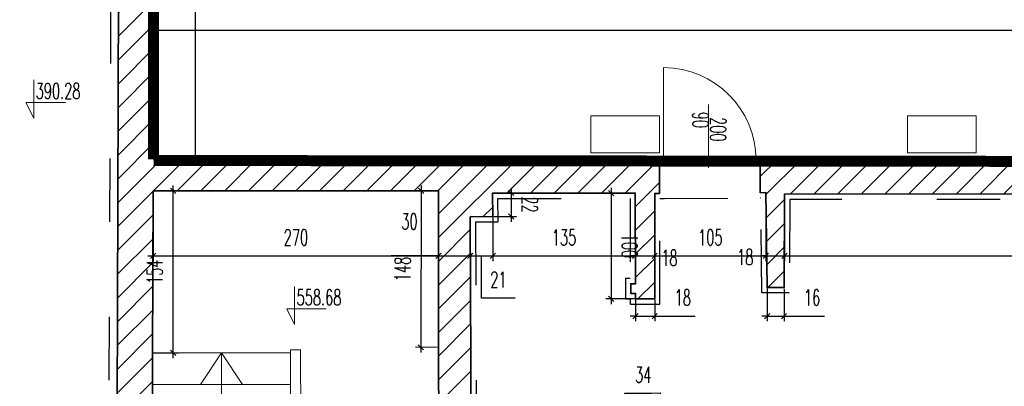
# Model space of a CAD drawing. Header units: millimetres. Extents: x 19887 to 192597, y -14203 to 39042.
# Tile 78 of 256: x 35791 to 37134, y -10352 to -9852. Entities that reach past the tile are written whole.
import ezdxf

# ---------------------------------------------------------------- set-up
doc = ezdxf.new("R2010")
doc.units = ezdxf.units.MM
doc.linetypes.add('ACAD_ISO03W100', pattern=[30, 12, -18])
doc.linetypes.add('DASHED2', pattern=[9.525, 6.35, -3.175])
doc.layers.get('Defpoints').update_dxf_attribs({"color": 4})
for name, color, linetype in [('A_DBA-RAMKI', 6, 'Continuous'), ('Sufit podwieszany', 252, 'Continuous'), ('Wymiarowanie', 3, 'Continuous'), ('Wypełnienie', 252, 'Continuous')]:
    doc.layers.add(name, color=color, linetype=linetype)
for name, color, linetype, lineweight in [('Basen_rzut_poziom_1_obrys', 252, 'Continuous', 35), ('Drzwi', 2, 'Continuous', 5), ('koty wysokościowe', 252, 'Continuous', 0), ('Schody', 252, 'Continuous', 5)]:
    doc.layers.add(name, color=color, linetype=linetype, lineweight=lineweight)
doc.styles.add('ROMANS', font='romans.shx', dxfattribs={"width": 0.6})
doc.styles.get("Standard").update_dxf_attribs({"font": 'arial.ttf'})
doc.dimstyles.new('000001FB70622F18', dxfattribs={"dimtxt": 20, "dimasz": 5, "dimexe": 5, "dimexo": 1, "dimgap": 20, "dimtad": 1, "dimtoh": 1, "dimdec": 0, "dimtxsty": 'Standard', "dimblk": 'OBLIQUE', "dimcen": 0, "dimdle": 5, "dimclrd": 252, "dimclre": 252, "dimclrt": 252, "dimadec": 0, "dimazin": 0, "dimtfac": 1, "dimtdec": 0, "dimtmove": 0, "dimatfit": 3, "dimldrblk": 'OBLIQUE', "dimfxl": 150, "dimfxlon": 1, "dimlwd": 25, "dimlwe": 25, "dimarcsym": 1})
pattern_1 = [(45, (-31599.654, -23084.227), (-11.22532, 11.22532), [])]

# ---------------------------------------------------------------- blocks, each defined once
blk = doc.blocks.new('_Oblique')
at = {"color": 0, "linetype": 'ByBlock', "lineweight": -2}
blk.add_line((-0.5, -0.5), (0.5, 0.5), dxfattribs=at)
blk = doc.blocks.new('*D594')
at = {"layer": 'Defpoints', "color": 0}
for p in [(-189.64, -3819.9), (80.7, -3819.9), (80.7, -3881.63)]:
    blk.add_point(p, dxfattribs=at)
at = {"layer": 'Wymiarowanie', "color": 252, "linetype": 'Continuous', "lineweight": 25}
for p, q in [((-189.64, -3820.9), (-189.64, -3886.63)), ((80.7, -3820.9), (80.7, -3886.63)), ((-194.64, -3881.63), (85.7, -3881.63))]:
    blk.add_line(p, q, dxfattribs=at)
at = {"layer": 'Wymiarowanie', "color": 252, "linetype": 'ByBlock', "lineweight": 25, "xscale": 5, "yscale": 5, "zscale": 5, "rotation": 180}
blk.add_blockref('_Oblique', (-189.64, -3881.63), dxfattribs=at)
at = {"layer": 'Wymiarowanie', "color": 252, "linetype": 'ByBlock', "lineweight": 25, "xscale": 5, "yscale": 5, "zscale": 5}
blk.add_blockref('_Oblique', (80.7, -3881.63), dxfattribs=at)
at = {"layer": 'Wymiarowanie', "color": 252, "insert": (-54.47, -3864.13), "char_height": 15, "attachment_point": 5, "style": 'ROMANS'}
blk.add_mtext('270', dxfattribs=at)
blk = doc.blocks.new('*D595')
at = {"layer": 'Defpoints', "color": 0}
for p in [(80.7, -3819.9), (110.69, -3844.47), (110.69, -3881.63)]:
    blk.add_point(p, dxfattribs=at)
at = {"layer": 'Wymiarowanie', "color": 252, "linetype": 'Continuous', "lineweight": 25}
for p, q in [((80.7, -3820.9), (80.7, -3886.63)), ((110.69, -3845.47), (110.69, -3886.63)), ((80.7, -3881.63), (35.83, -3881.63)), ((75.7, -3881.63), (115.69, -3881.63))]:
    blk.add_line(p, q, dxfattribs=at)
at = {"layer": 'Wymiarowanie', "color": 252, "linetype": 'ByBlock', "lineweight": 25, "xscale": 5, "yscale": 5, "zscale": 5, "rotation": 180}
blk.add_blockref('_Oblique', (80.7, -3881.63), dxfattribs=at)
at = {"layer": 'Wymiarowanie', "color": 252, "linetype": 'ByBlock', "lineweight": 25, "xscale": 5, "yscale": 5, "zscale": 5}
blk.add_blockref('_Oblique', (110.69, -3881.63), dxfattribs=at)
at = {"layer": 'Wymiarowanie', "color": 252, "insert": (53.11, -3849.02), "char_height": 15, "attachment_point": 5, "style": 'ROMANS'}
blk.add_mtext('30', dxfattribs=at)
blk = doc.blocks.new('*D598')
at = {"layer": 'Defpoints', "color": 0}
for p in [(110.69, -3844.47), (132.02, -3844.34), (132.02, -3881.63)]:
    blk.add_point(p, dxfattribs=at)
at = {"layer": 'Wymiarowanie', "color": 252, "linetype": 'Continuous', "lineweight": 25}
for p, q in [((110.69, -3845.47), (110.69, -3886.63)), ((132.02, -3845.34), (132.02, -3886.63)), ((105.69, -3881.63), (137.02, -3881.63)), ((121.35, -3921.63), (121.35, -3881.63)), ((153.35, -3921.63), (121.35, -3921.63))]:
    blk.add_line(p, q, dxfattribs=at)
at = {"layer": 'Wymiarowanie', "color": 252, "linetype": 'ByBlock', "lineweight": 25, "xscale": 5, "yscale": 5, "zscale": 5, "rotation": 180}
blk.add_blockref('_Oblique', (110.69, -3881.63), dxfattribs=at)
at = {"layer": 'Wymiarowanie', "color": 252, "linetype": 'ByBlock', "lineweight": 25, "xscale": 5, "yscale": 5, "zscale": 5}
blk.add_blockref('_Oblique', (132.02, -3881.63), dxfattribs=at)
at = {"layer": 'Wymiarowanie', "color": 252, "insert": (137.35, -3904.13), "char_height": 15, "attachment_point": 5, "style": 'ROMANS'}
blk.add_mtext('21', dxfattribs=at)
blk = doc.blocks.new('*D599')
at = {"layer": 'Defpoints', "color": 0}
for p in [(267.08, -3822.1), (132.02, -3844.34), (267.08, -3881.63)]:
    blk.add_point(p, dxfattribs=at)
at = {"layer": 'Wymiarowanie', "color": 252, "linetype": 'Continuous', "lineweight": 25}
for p, q in [((267.08, -3823.1), (267.08, -3886.63)), ((132.02, -3845.34), (132.02, -3886.63)), ((127.02, -3881.63), (272.08, -3881.63))]:
    blk.add_line(p, q, dxfattribs=at)
at = {"layer": 'Wymiarowanie', "color": 252, "linetype": 'ByBlock', "lineweight": 25, "xscale": 5, "yscale": 5, "zscale": 5, "rotation": 180}
blk.add_blockref('_Oblique', (132.02, -3881.63), dxfattribs=at)
at = {"layer": 'Wymiarowanie', "color": 252, "linetype": 'ByBlock', "lineweight": 25, "xscale": 5, "yscale": 5, "zscale": 5}
blk.add_blockref('_Oblique', (267.08, -3881.63), dxfattribs=at)
at = {"layer": 'Wymiarowanie', "color": 252, "insert": (199.55, -3864.13), "char_height": 15, "attachment_point": 5, "style": 'ROMANS'}
blk.add_mtext('135', dxfattribs=at)
blk = doc.blocks.new('*D600')
at = {"layer": 'Defpoints', "color": 0}
for p in [(267.08, -3822.1), (285.44, -3822.39), (285.44, -3881.63)]:
    blk.add_point(p, dxfattribs=at)
at = {"layer": 'Wymiarowanie', "color": 252, "linetype": 'Continuous', "lineweight": 25}
for p, q in [((267.08, -3823.1), (267.08, -3886.63)), ((285.44, -3823.39), (285.44, -3886.63)), ((262.08, -3881.63), (290.44, -3881.63)), ((267.08, -3881.63), (262.08, -3881.63)), ((285.44, -3881.63), (290.44, -3881.63))]:
    blk.add_line(p, q, dxfattribs=at)
at = {"layer": 'Wymiarowanie', "color": 252, "linetype": 'ByBlock', "lineweight": 25, "xscale": 5, "yscale": 5, "zscale": 5}
blk.add_blockref('_Oblique', (267.08, -3881.63), dxfattribs=at)
at = {"layer": 'Wymiarowanie', "color": 252, "linetype": 'ByBlock', "lineweight": 25, "xscale": 5, "yscale": 5, "zscale": 5, "rotation": 180}
blk.add_blockref('_Oblique', (285.44, -3881.63), dxfattribs=at)
at = {"layer": 'Wymiarowanie', "color": 252, "insert": (299.37, -3883.45), "char_height": 15, "attachment_point": 5, "style": 'ROMANS'}
blk.add_mtext('18', dxfattribs=at)
blk = doc.blocks.new('*D601')
at = {"layer": 'Defpoints', "color": 0}
for p in [(285.44, -3822.39), (390.83, -3821.6), (390.83, -3881.63)]:
    blk.add_point(p, dxfattribs=at)
at = {"layer": 'Wymiarowanie', "color": 252, "linetype": 'Continuous', "lineweight": 25}
for p, q in [((285.44, -3823.39), (285.44, -3886.63)), ((390.83, -3822.6), (390.83, -3886.63)), ((280.44, -3881.63), (395.83, -3881.63))]:
    blk.add_line(p, q, dxfattribs=at)
at = {"layer": 'Wymiarowanie', "color": 252, "linetype": 'ByBlock', "lineweight": 25, "xscale": 5, "yscale": 5, "zscale": 5, "rotation": 180}
blk.add_blockref('_Oblique', (285.44, -3881.63), dxfattribs=at)
at = {"layer": 'Wymiarowanie', "color": 252, "linetype": 'ByBlock', "lineweight": 25, "xscale": 5, "yscale": 5, "zscale": 5}
blk.add_blockref('_Oblique', (390.83, -3881.63), dxfattribs=at)
at = {"layer": 'Wymiarowanie', "color": 252, "insert": (338.14, -3864.13), "char_height": 15, "attachment_point": 5, "style": 'ROMANS'}
blk.add_mtext('105', dxfattribs=at)
blk = doc.blocks.new('*D603')
at = {"layer": 'Defpoints', "color": 0}
for p in [(390.83, -3821.6), (408.51, -3823.06), (408.51, -3881.63)]:
    blk.add_point(p, dxfattribs=at)
at = {"layer": 'Wymiarowanie', "color": 252, "linetype": 'Continuous', "lineweight": 25}
for p, q in [((390.83, -3822.6), (390.83, -3886.63)), ((408.51, -3824.06), (408.51, -3886.63)), ((385.83, -3881.63), (413.51, -3881.63)), ((390.83, -3881.63), (385.83, -3881.63)), ((408.51, -3881.63), (413.51, -3881.63))]:
    blk.add_line(p, q, dxfattribs=at)
at = {"layer": 'Wymiarowanie', "color": 252, "linetype": 'ByBlock', "lineweight": 25, "xscale": 5, "yscale": 5, "zscale": 5}
blk.add_blockref('_Oblique', (390.83, -3881.63), dxfattribs=at)
at = {"layer": 'Wymiarowanie', "color": 252, "linetype": 'ByBlock', "lineweight": 25, "xscale": 5, "yscale": 5, "zscale": 5, "rotation": 180}
blk.add_blockref('_Oblique', (408.51, -3881.63), dxfattribs=at)
at = {"layer": 'Wymiarowanie', "color": 252, "insert": (371.24, -3882.72), "char_height": 15, "attachment_point": 5, "style": 'ROMANS'}
blk.add_mtext('18', dxfattribs=at)
blk = doc.blocks.new('*D606')
at = {"layer": 'Defpoints', "color": 0}
for p in [(408.51, -3823.06), (1217.59, -3822.83), (1217.59, -3881.63)]:
    blk.add_point(p, dxfattribs=at)
at = {"layer": 'Wymiarowanie', "color": 252, "linetype": 'Continuous', "lineweight": 25}
for p, q in [((408.51, -3824.06), (408.51, -3886.63)), ((1217.59, -3823.83), (1217.59, -3886.63)), ((403.51, -3881.63), (1222.59, -3881.63))]:
    blk.add_line(p, q, dxfattribs=at)
at = {"layer": 'Wymiarowanie', "color": 252, "linetype": 'ByBlock', "lineweight": 25, "xscale": 5, "yscale": 5, "zscale": 5, "rotation": 180}
blk.add_blockref('_Oblique', (408.51, -3881.63), dxfattribs=at)
at = {"layer": 'Wymiarowanie', "color": 252, "linetype": 'ByBlock', "lineweight": 25, "xscale": 5, "yscale": 5, "zscale": 5}
blk.add_blockref('_Oblique', (1217.59, -3881.63), dxfattribs=at)
at = {"layer": 'Wymiarowanie', "color": 252, "insert": (813.05, -3864.13), "char_height": 15, "attachment_point": 5, "style": 'ROMANS'}
blk.add_mtext('809', dxfattribs=at)
blk = doc.blocks.new('*D739')
at = {"layer": 'Defpoints', "color": 0}
for p in [(257.06, -4016.71), (267.56, -4016.85), (267.11, -4050.4)]:
    blk.add_point(p, dxfattribs=at)
at = {"layer": 'Wymiarowanie', "color": 252, "linetype": 'Continuous', "lineweight": 25}
for p, q in [((266.56, -4016.84), (252.06, -4016.65)), ((256.55, -4055.27), (257.06, -4016.71)), ((257.06, -4016.71), (257.12, -4011.71)), ((257.12, -4011.71), (282.12, -4011.71)), ((266.11, -4050.39), (251.61, -4050.2))]:
    blk.add_line(p, q, dxfattribs=at)
at = {"layer": 'Wymiarowanie', "color": 252, "linetype": 'ByBlock', "lineweight": 25, "xscale": 5, "yscale": 5, "zscale": 5}
for p, rotation in [((257.06, -4016.71), 89.23897459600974), ((256.61, -4050.27), 269.2389745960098)]:
    blk.add_blockref('_Oblique', p, dxfattribs=dict(at, rotation=rotation))
at = {"layer": 'Wymiarowanie', "color": 252, "insert": (274.62, -3994.21), "char_height": 15, "attachment_point": 5, "style": 'ROMANS'}
blk.add_mtext('34', dxfattribs=at)
blk = doc.blocks.new('*D742')
at = {"layer": 'Defpoints', "color": 0}
for p in [(267.08, -3822.1), (244.26, -3922.36), (267.26, -3922.32)]:
    blk.add_point(p, dxfattribs=at)
at = {"layer": 'Wymiarowanie', "color": 252, "linetype": 'Continuous', "lineweight": 25}
for p, q in [((266.08, -3822.1), (239.08, -3822.15)), ((244.07, -3817.14), (244.27, -3927.36)), ((266.26, -3922.32), (239.26, -3922.37))]:
    blk.add_line(p, q, dxfattribs=at)
at = {"layer": 'Wymiarowanie', "color": 252, "linetype": 'ByBlock', "lineweight": 25, "xscale": 5, "yscale": 5, "zscale": 5}
for p, rotation in [((244.08, -3822.14), 90.10390220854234), ((244.26, -3922.36), 270.1039022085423)]:
    blk.add_blockref('_Oblique', p, dxfattribs=dict(at, rotation=rotation))
at = {"layer": 'Wymiarowanie', "color": 252, "insert": (261.67, -3872.22), "char_height": 15, "attachment_point": 5, "rotation": 270.1039, "style": 'ROMANS'}
blk.add_mtext('100', dxfattribs=at)
blk = doc.blocks.new('*D743')
at = {"layer": 'Defpoints', "color": 0}
for p in [(131.89, -3822.1), (132.03, -3844.34), (149.56, -3844.23)]:
    blk.add_point(p, dxfattribs=at)
at = {"layer": 'Wymiarowanie', "color": 252, "linetype": 'Continuous', "lineweight": 25}
for p, q in [((132.89, -3822.1), (154.42, -3821.96)), ((149.39, -3816.99), (149.59, -3849.23)), ((133.03, -3844.33), (154.56, -3844.2))]:
    blk.add_line(p, q, dxfattribs=at)
at = {"layer": 'Wymiarowanie', "color": 252, "linetype": 'ByBlock', "lineweight": 25, "xscale": 5, "yscale": 5, "zscale": 5}
for p, rotation in [((149.42, -3821.99), 90.35131441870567), ((149.56, -3844.23), 270.3513144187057)]:
    blk.add_blockref('_Oblique', p, dxfattribs=dict(at, rotation=rotation))
at = {"layer": 'Wymiarowanie', "color": 252, "insert": (166.99, -3833), "char_height": 15, "attachment_point": 5, "rotation": 270.35131, "style": 'ROMANS'}
blk.add_mtext('22', dxfattribs=at)
blk = doc.blocks.new('*D744')
at = {"layer": 'Defpoints', "color": 0}
for p in [(80.7, -3819.9), (63.92, -3968.2), (80.36, -3968.24)]:
    blk.add_point(p, dxfattribs=at)
at = {"layer": 'Wymiarowanie', "color": 252, "linetype": 'Continuous', "lineweight": 25}
for p, q in [((64.27, -3814.86), (63.91, -3973.2)), ((79.7, -3819.9), (59.26, -3819.85)), ((79.36, -3968.24), (58.92, -3968.19))]:
    blk.add_line(p, q, dxfattribs=at)
at = {"layer": 'Wymiarowanie', "color": 252, "linetype": 'ByBlock', "lineweight": 25, "xscale": 5, "yscale": 5, "zscale": 5}
for p, rotation in [((64.26, -3819.86), 89.86940026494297), ((63.92, -3968.2), 269.869400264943)]:
    blk.add_blockref('_Oblique', p, dxfattribs=dict(at, rotation=rotation))
at = {"layer": 'Wymiarowanie', "color": 252, "insert": (46.59, -3893.99), "char_height": 15, "attachment_point": 5, "rotation": 89.8694, "style": 'ROMANS'}
blk.add_mtext('148', dxfattribs=at)
blk = doc.blocks.new('*D972')
at = {"layer": 'Defpoints', "color": 0}
for p in [(267.26, -3922.32), (285.44, -3922.32), (285.44, -3938.58)]:
    blk.add_point(p, dxfattribs=at)
at = {"layer": 'Wymiarowanie', "color": 252, "linetype": 'Continuous', "lineweight": 25}
for p, q in [((267.26, -3923.32), (267.26, -3943.58)), ((285.44, -3923.32), (285.44, -3943.58)), ((267.26, -3938.58), (262.26, -3938.58)), ((267.26, -3938.58), (285.44, -3938.58)), ((285.44, -3938.58), (323.72, -3938.58))]:
    blk.add_line(p, q, dxfattribs=at)
at = {"layer": 'Wymiarowanie', "color": 252, "linetype": 'ByBlock', "lineweight": 25, "xscale": 5, "yscale": 5, "zscale": 5}
blk.add_blockref('_Oblique', (267.26, -3938.58), dxfattribs=at)
at = {"layer": 'Wymiarowanie', "color": 252, "linetype": 'ByBlock', "lineweight": 25, "xscale": 5, "yscale": 5, "zscale": 5, "rotation": 180}
blk.add_blockref('_Oblique', (285.44, -3938.58), dxfattribs=at)
at = {"layer": 'Wymiarowanie', "color": 252, "insert": (312.08, -3921.08), "char_height": 15, "attachment_point": 5, "style": 'ROMANS'}
blk.add_mtext('18', dxfattribs=at)
blk = doc.blocks.new('*D974')
at = {"layer": 'Defpoints', "color": 0}
for p in [(391.95, -3911.6), (407.97, -3911.69), (407.97, -3938.58)]:
    blk.add_point(p, dxfattribs=at)
at = {"layer": 'Wymiarowanie', "color": 252, "linetype": 'Continuous', "lineweight": 25}
for p, q in [((391.95, -3912.6), (391.95, -3943.58)), ((407.97, -3912.69), (407.97, -3943.58)), ((391.95, -3938.58), (386.95, -3938.58)), ((391.95, -3938.58), (407.97, -3938.58)), ((407.97, -3938.58), (446.26, -3938.58))]:
    blk.add_line(p, q, dxfattribs=at)
at = {"layer": 'Wymiarowanie', "color": 252, "linetype": 'ByBlock', "lineweight": 25, "xscale": 5, "yscale": 5, "zscale": 5}
blk.add_blockref('_Oblique', (391.95, -3938.58), dxfattribs=at)
at = {"layer": 'Wymiarowanie', "color": 252, "linetype": 'ByBlock', "lineweight": 25, "xscale": 5, "yscale": 5, "zscale": 5, "rotation": 180}
blk.add_blockref('_Oblique', (407.97, -3938.58), dxfattribs=at)
at = {"layer": 'Wymiarowanie', "color": 252, "insert": (434.62, -3921.08), "char_height": 15, "attachment_point": 5, "style": 'ROMANS'}
blk.add_mtext('16', dxfattribs=at)
blk = doc.blocks.new('*D1017')
at = {"layer": 'Defpoints', "color": 0}
for p in [(3082.33, -3667.74), (-188.6, -3790.87), (3082.33, -3793.38)]:
    blk.add_point(p, dxfattribs=at)
at = {"layer": 'Wymiarowanie', "color": 252, "linetype": 'Continuous', "lineweight": 25}
for p, q in [((-188.6, -3789.87), (-188.6, -3662.74)), ((3082.33, -3792.38), (3082.33, -3662.74)), ((-193.6, -3667.74), (3087.33, -3667.74))]:
    blk.add_line(p, q, dxfattribs=at)
at = {"layer": 'Wymiarowanie', "color": 252, "linetype": 'ByBlock', "lineweight": 25, "xscale": 5, "yscale": 5, "zscale": 5, "rotation": 180}
blk.add_blockref('_Oblique', (-188.6, -3667.74), dxfattribs=at)
at = {"layer": 'Wymiarowanie', "color": 252, "linetype": 'ByBlock', "lineweight": 25, "xscale": 5, "yscale": 5, "zscale": 5}
blk.add_blockref('_Oblique', (3082.33, -3667.74), dxfattribs=at)
at = {"layer": 'Wymiarowanie', "color": 252, "insert": (1446.86, -3650.24), "char_height": 15, "attachment_point": 5, "style": 'ROMANS'}
blk.add_mtext('3271', dxfattribs=at)
blk = doc.blocks.new('*D1013')
at = {"layer": 'Defpoints', "color": 0}
for p in [(-189.64, -1975.4), (-149.5, -1975.4), (-188.6, -3790.87)]:
    blk.add_point(p, dxfattribs=at)
at = {"layer": 'Wymiarowanie', "color": 252, "linetype": 'Continuous', "lineweight": 25}
for p, q in [((-188.64, -1975.4), (-144.5, -1975.4)), ((-149.5, -3795.87), (-149.5, -1970.4)), ((-187.6, -3790.87), (-144.5, -3790.87))]:
    blk.add_line(p, q, dxfattribs=at)
at = {"layer": 'Wymiarowanie', "color": 252, "linetype": 'ByBlock', "lineweight": 25, "xscale": 5, "yscale": 5, "zscale": 5}
for p, rotation in [((-149.5, -1975.4), 90.00000000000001), ((-149.5, -3790.87), 270)]:
    blk.add_blockref('_Oblique', p, dxfattribs=dict(at, rotation=rotation))
at = {"layer": 'Wymiarowanie', "color": 252, "insert": (-167, -2883.14), "char_height": 15, "attachment_point": 5, "rotation": 90, "style": 'ROMANS'}
blk.add_mtext('1815', dxfattribs=at)
blk = doc.blocks.new('*D1015')
at = {"layer": 'Defpoints', "color": 0}
for p in [(-189.64, -3819.9), (-170.76, -3819.9), (-190.28, -3973.41)]:
    blk.add_point(p, dxfattribs=at)
at = {"layer": 'Wymiarowanie', "color": 252, "linetype": 'Continuous', "lineweight": 25}
for p, q in [((-170.76, -3978.41), (-170.76, -3814.9)), ((-188.64, -3819.9), (-165.76, -3819.9)), ((-189.28, -3973.41), (-165.76, -3973.41))]:
    blk.add_line(p, q, dxfattribs=at)
at = {"layer": 'Wymiarowanie', "color": 252, "linetype": 'ByBlock', "lineweight": 25, "xscale": 5, "yscale": 5, "zscale": 5}
for p, rotation in [((-170.76, -3819.9), 90.00000000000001), ((-170.76, -3973.41), 270)]:
    blk.add_blockref('_Oblique', p, dxfattribs=dict(at, rotation=rotation))
at = {"layer": 'Wymiarowanie', "color": 252, "insert": (-188.26, -3896.65), "char_height": 15, "attachment_point": 5, "rotation": 90, "style": 'ROMANS'}
blk.add_mtext('154', dxfattribs=at)
blk = doc.blocks.new('G$CF5E15B28')
at = {"layer": 'Wypełnienie'}
h = blk.add_hatch(dxfattribs=at)
h.set_pattern_fill('ANSI31', color=253, scale=5, angle=90)
h.set_pattern_definition(pattern_1)
h.paths.add_polyline_path([(-218.86, -2444.53), (-225.46, -4520.85), (-192.57, -4522.4), (-189.64, -3819.9), (80.7, -3819.9), (80.7, -3790.84), (-188.6, -3790.87), (-188.6, -2444.53)])
h = blk.add_hatch(dxfattribs=at)
h.set_pattern_fill('ANSI31', color=253, scale=5, angle=90)
h.set_pattern_definition(pattern_1)
h.paths.add_polyline_path([(110.69, -3844.47), (132.03, -3844.34), (131.89, -3822.1), (267.08, -3822.1), (267.28, -3907.97), (262.73, -3907.97), (262.73, -3917.17), (267.26, -3917.17), (267.26, -3922.32), (285.44, -3922.32), (285.44, -3822.39), (289.87, -3822.39), (289.87, -3790.87), (80.7, -3790.84), (80.97, -4050.51), (111.5, -4050.49)])
h = blk.add_hatch(dxfattribs=at)
h.set_pattern_fill('ANSI31', color=253, scale=5, angle=90)
h.set_pattern_definition(pattern_1)
h.paths.add_polyline_path([(2527.78, -3792.93), (385.45, -3790.77), (385.45, -3821.86), (390.83, -3821.6), (391.95, -3911.6), (407.97, -3911.6), (408.51, -3823.06), (1217.59, -3822.83), (1217.59, -4029.44), (1060.17, -4028.42), (1060.17, -4064.91), (1091.26, -4064.91), (1091.26, -4043.43), (1216.23, -4043.43), (1216.23, -4063.03), (1229.37, -4063.03), (1229.37, -3822.83), (2344.27, -3822.51), (2342.25, -4063.67), (2467.7, -4063.67), (2464.4, -4396.62), (2455.31, -4396.62), (2455.89, -4416.87), (2453.74, -4416.87), (2453.74, -4424.34), (2581.42, -4423.94), (2581.42, -4414.9), (2578.51, -4414.9), (2579, -4396.25), (2505.98, -4396.25), (2505.68, -4368.36), (2476.63, -4368.67), (2481.49, -4046.88), (2354.27, -4047.21), (2356.87, -3822.5), (2527.78, -3822.31)])
at = {"layer": 'Basen_rzut_poziom_1_obrys', "color": 253, "elevation": 0}
for points in [[(289.87, -3790.82), (-188.6, -3790.87), (-188.6, -2444.53), (-218.86, -2444.53), (-225.46, -4520.85)], [(110.69, -3844.47), (132.02, -3844.34), (131.89, -3822.1), (267.08, -3822.1), (267.28, -3907.97), (262.73, -3907.97), (262.73, -3917.17), (267.26, -3917.17), (267.26, -3922.32), (285.44, -3922.32), (285.44, -3822.39), (289.87, -3822.39), (289.87, -3790.82)], [(385.45, -3821.86), (385.45, -3790.77), (2527.78, -3792.93)], [(-192.57, -4522.4), (-189.64, -3819.9)], [(80.7, -3968.24), (80.7, -3819.9), (-189.64, -3819.9)], [(1060.17, -4028.42), (1217.59, -4029.44), (1217.59, -3822.83), (408.51, -3823.06), (407.97, -3911.6), (391.95, -3911.6), (390.83, -3821.6), (385.45, -3821.86)], [(110.69, -3844.47), (111.5, -4050.49), (267.11, -4050.4), (267.56, -4016.85), (285.68, -4016.56), (285.38, -4050.11), (401.01, -4051.12), (401.01, -4051.12), (401.01, -4068.51), (110.7, -4067.04)], [(80.7, -3968.24), (82.05, -4377.46)]]:
    blk.add_lwpolyline(points, dxfattribs=at)
at = {"layer": 'Drzwi', "color": 253, "elevation": 0}
for points in [[(293.87, -3790.82), (293.87, -3703.24)], [(336.36, -3778.22), (336.36, -3738.22)], [(336.36, -3778.22), (336.36, -3798.22)]]:
    blk.add_lwpolyline(points, dxfattribs=at)
for points in [[(289.87, -3790.82), (293.87, -3790.82), (293.87, -3794.82), (289.87, -3794.82)], [(381.45, -3790.82), (385.45, -3790.82), (385.45, -3794.82), (381.45, -3794.82)]]:
    blk.add_lwpolyline(points, close=True, dxfattribs=at)
at = {"layer": 'Drzwi', "color": 253}
blk.add_arc((293.87, -3790.82, 0), 87.58, 0, 90, dxfattribs=at)
at = {"layer": 'koty wysokościowe', "color": 253, "elevation": 0}
for points in [[(-302.85, -3714.96), (-302.85, -3751.19)], [(-310.35, -3736.19), (-302.85, -3736.19)], [(-302.85, -3751.19), (-310.35, -3736.19)], [(-302.85, -3736.19), (-272.85, -3736.19)], [(-55.71, -3910.45), (-55.71, -3946.68)], [(-63.21, -3931.68), (-55.71, -3931.68)], [(-55.71, -3946.68), (-63.21, -3931.68)], [(-55.71, -3931.68), (-25.71, -3931.68)]]:
    blk.add_lwpolyline(points, dxfattribs=at)
at = {"layer": 'Schody', "color": 253, "elevation": 0}
for points in [[(289.87, -3783.82), (224.87, -3783.82), (224.87, -3748.82), (289.87, -3748.82)], [(589.87, -3783.82), (524.87, -3783.82), (524.87, -3748.82), (589.87, -3748.82)]]:
    blk.add_lwpolyline(points, close=True, dxfattribs=at)
for points in [[(-190.28, -3973.41), (-59.48, -3973.58), (-59.48, -3970.64), (-50.2, -3970.6)], [(-124.88, -4003.54), (-144.88, -4003.54), (-124.88, -3973.49)], [(-125.22, -4136.35), (-124.88, -3973.49)], [(-124.95, -4003.54), (-104.95, -4003.54), (-124.88, -3973.49)], [(-59.48, -3973.58), (-59.48, -4099.11)], [(-50.2, -3970.6), (-50.2, -3970.6), (-48.94, -4231.22)], [(-190.41, -4003.54), (-59.48, -4003.54)]]:
    blk.add_lwpolyline(points, dxfattribs=at)
at = {"layer": 'Sufit podwieszany', "color": 253, "linetype": 'ACAD_ISO03W100', "ltscale": 5, "elevation": 0}
for points in [[(-224.84, -2439.49), (-233.82, -4524.85)], [(115.71, -3849.44), (137.05, -3849.31), (136.92, -3827.1), (262.09, -3827.1), (262.27, -3902.97), (257.73, -3902.97), (257.73, -3922.17), (262.26, -3922.17), (262.26, -3927.32), (290.44, -3927.32), (290.44, -3827.39), (294.87, -3827.39), (385.7, -3826.86)], [(1055.17, -4023.42), (1212.59, -4024.41), (1212.59, -3828.77), (413.48, -3828.06), (412.94, -3916.6), (387.02, -3916.6), (385.9, -3826.85), (385.7, -3826.86)], [(115.71, -3849.44), (116.48, -4045.4), (262.18, -4045.4), (262.62, -4011.93), (290.73, -4011.47), (290.43, -4045.15), (400, -4046.12), (406.01, -4046.12), (406.01, -4073.53), (115.79, -4072.07)]]:
    blk.add_lwpolyline(points, dxfattribs=at)
at = {"layer": 'Drzwi', "color": 253, "char_height": 15, "width": 190.2964, "attachment_point": 7, "rotation": 270, "style": 'ROMANS'}
for s, insert in [('90', (321.42, -3745.04, 0)), ('200', (338.02, -3750.14, 0))]:
    blk.add_mtext(s, dxfattribs=dict(at, insert=insert))
at = {"layer": 'koty wysokościowe', "color": 253, "char_height": 15, "width": 21553.2844, "attachment_point": 1, "style": 'ROMANS'}
for s, insert in [('390.28', (-300.96, -3717.87, 0)), ('558.68', (-53.81, -3913.35, 0))]:
    blk.add_mtext(s, dxfattribs=dict(at, insert=insert))
at = {"layer": 'Schody', "color": 253, "char_height": 15, "width": 190.2964, "attachment_point": 7, "rotation": 89.56828, "style": 'ROMANS'}
for s, insert in [('30', (-106.15, -4121.74, 0)), ('9x17', (-126.98, -4130.39, 0)), ('30', (34.79, -4176.98, 0)), ('9x17', (13.96, -4185.63, 0))]:
    blk.add_mtext(s, dxfattribs=dict(at, insert=insert))
at = {"layer": 'Wymiarowanie', "color": 253}
for base, p1, p2, angle, override, picture, middle in [((-149.5, -1975.4, 0), (-188.6, -3790.87, 0), (-189.64, -1975.4, 0), 90, {"dimtxt": 15, "dimgap": 10, "dimtxsty": 'ROMANS'}, '*D1013', (-167, -2883.14, 0)), ((3082.33, -3667.74, 0), (-188.6, -3790.87, 0), (3082.33, -3793.38, 0), 0, {"dimtxt": 15, "dimgap": 10, "dimtxsty": 'ROMANS'}, '*D1017', (1446.86, -3650.24, 0)), ((-170.76, -3819.9, 0), (-190.28, -3973.41, 0), (-189.64, -3819.9, 0), 90, {"dimtxt": 15, "dimgap": 10, "dimtxsty": 'ROMANS'}, '*D1015', (-188.26, -3896.65, 0)), ((80.7, -3881.63, 0), (-189.64, -3819.9, 0), (80.7, -3819.9, 0), 0, {"dimtxt": 15, "dimgap": 10, "dimtxsty": 'ROMANS'}, '*D594', (-54.47, -3864.13, 0)), ((267.08, -3881.63, 0), (132.02, -3844.34, 0), (267.08, -3822.1, 0), 0, {"dimtxt": 15, "dimgap": 10, "dimtxsty": 'ROMANS', "dimtmove": 1}, '*D599', (199.55, -3864.13, 0)), ((390.83, -3881.63, 0), (285.44, -3822.39, 0), (390.83, -3821.6, 0), 0, {"dimtxt": 15, "dimgap": 10, "dimtxsty": 'ROMANS', "dimtmove": 1}, '*D601', (338.14, -3864.13, 0)), ((1217.59, -3881.63, 0), (408.51, -3823.06, 0), (1217.59, -3822.83, 0), 0, {"dimtxt": 15, "dimgap": 10, "dimtxsty": 'ROMANS', "dimtmove": 1}, '*D606', (813.05, -3864.13, 0)), ((132.02, -3881.63, 0), (110.69, -3844.47, 0), (132.02, -3844.34, 0), 0, {"dimtxt": 15, "dimgap": 10, "dimtxsty": 'ROMANS', "dimtmove": 1}, '*D598', (131.35, -3904.13, 0)), ((285.44, -3938.58, 0), (267.26, -3922.32, 0), (285.44, -3922.32, 0), 0, {"dimtxt": 15, "dimgap": 10, "dimtxsty": 'ROMANS'}, '*D972', (312.08, -3921.08, 0)), ((407.97, -3938.58, 0), (391.95, -3911.6, 0), (407.97, -3911.69, 0), 0, {"dimtxt": 15, "dimgap": 10, "dimtxsty": 'ROMANS'}, '*D974', (434.62, -3921.08, 0))]:
    dim = blk.add_linear_dim(base=base, p1=p1, p2=p2, angle=angle, dimstyle='000001FB70622F18', override=override, dxfattribs=at)
    dim.commit()
    dim.dimension.update_dxf_attribs({"geometry": picture, "text_midpoint": middle})
for p1, p2, distance, picture, middle in [((80.7, -3819.9, 0), (80.36, -3968.24, 0), -16.44, '*D744', (46.59, -3893.99, 0)), ((267.08, -3822.1, 0), (267.26, -3922.32, 0), -23, '*D742', (261.67, -3872.22, 0)), ((267.11, -4050.4, 0), (267.56, -4016.85, 0), 10.5, '*D739', (274.62, -3994.21, 0))]:
    dim = blk.add_aligned_dim(p1=p1, p2=p2, distance=distance, dimstyle='000001FB70622F18', override={"dimtxt": 15, "dimgap": 10, "dimtxsty": 'ROMANS'}, dxfattribs=at)
    dim.commit()
    dim.dimension.update_dxf_attribs({"geometry": picture, "text_midpoint": middle})
for base, p1, p2, angle, override, picture, middle, dimtype in [((110.69, -3881.63, 0), (80.7, -3819.9, 0), (110.69, -3844.47, 0), 0, {"dimtxt": 15, "dimgap": 10, "dimtxsty": 'ROMANS', "dimtmove": 1}, '*D595', (53.11, -3866.52, 0), 160), ((149.56, -3844.23, 0), (131.89, -3822.1, 0), (132.03, -3844.34, 0), 270.35131, {"dimtxt": 15, "dimgap": 10, "dimtxsty": 'ROMANS'}, '*D743', (149.49, -3833.11, 0), 161), ((285.44, -3881.63, 0), (267.08, -3822.1, 0), (285.44, -3822.39, 0), 0, {"dimtxt": 15, "dimgap": 10, "dimtxsty": 'ROMANS', "dimtmove": 1}, '*D600', (299.37, -3900.95, 0), 160), ((408.51, -3881.63, 0), (390.83, -3821.6, 0), (408.51, -3823.06, 0), 0, {"dimtxt": 15, "dimgap": 10, "dimtxsty": 'ROMANS', "dimtmove": 1}, '*D603', (371.24, -3900.22, 0), 160)]:
    dim = blk.add_linear_dim(base=base, p1=p1, p2=p2, angle=angle, dimstyle='000001FB70622F18', override=override, dxfattribs=at)
    dim.commit()
    dim.dimension.update_dxf_attribs({"geometry": picture, "text_midpoint": middle, "dimtype": dimtype})

msp = doc.modelspace()

# ---------------------------------------------------------------- linework, layer by layer
at = {"layer": 'A_DBA-RAMKI', "color": 210, "linetype": 'DASHED2', "ltscale": 10, "const_width": 15, "elevation": 0}
msp.add_lwpolyline([(35973.6, -10042.7), (35972.1, -7429.9), (35051.1, -7429.9, -0.129711), (35945.8, -5156.3), (35991.3, -5153.2), (36082.3, -5042.3), (36034.9, -5002.6), (36343.7, -4633.3), (38041, -4638.8), (38041, -5070.8), (38492.5, -5463), (38440.9, -5515.1), (38541.6, -5604.8)], format="xyb", dxfattribs=at)
msp.add_lwpolyline([(39639.1, -10047.8), (35973.6, -10044.2)], dxfattribs=at)

# ---------------------------------------------------------------- block references
at = {"xscale": 1.44, "yscale": 1.44, "zscale": 1.44}
msp.add_blockref('G$CF5E15B28', (36246.3, -4584.8, 0), dxfattribs=at)

doc.saveas('drawing.dxf')
